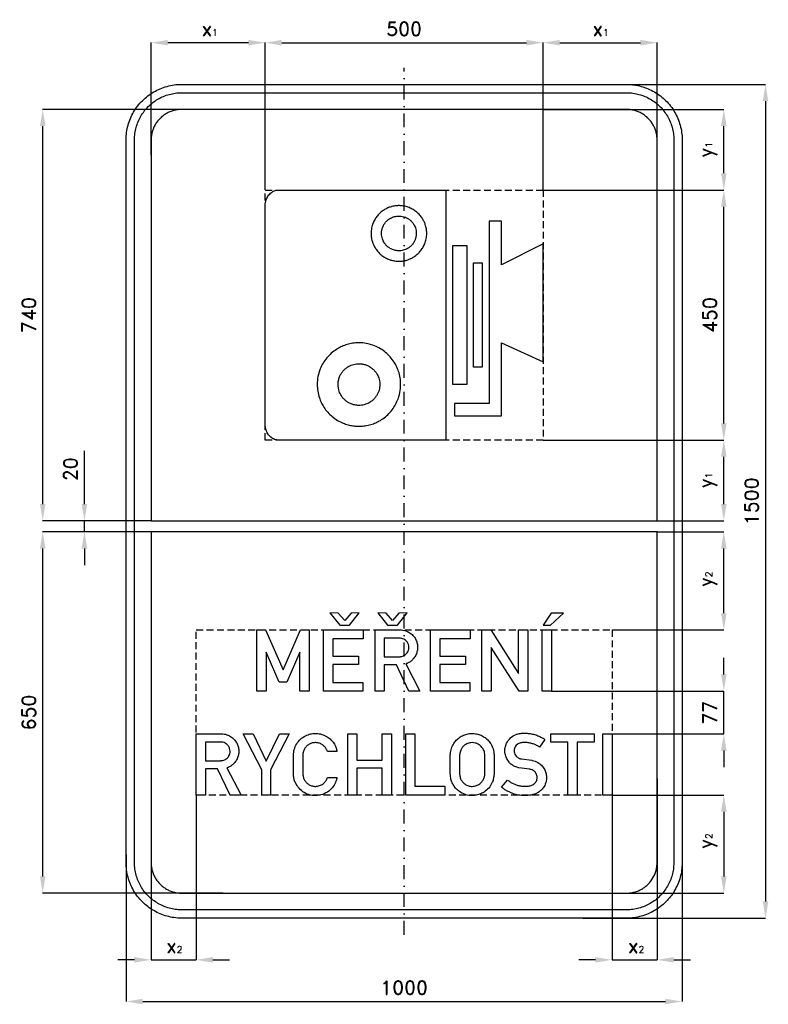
# Model space of a CAD drawing. Header units: millimetres. Extents: x -691 to 655, y -905 to 866.
import ezdxf

# ---------------------------------------------------------------- set-up
doc = ezdxf.new("R2010")
doc.units = ezdxf.units.MM
doc.header["$LTSCALE"] = 5
doc.linetypes.add('ČERCHOVANÁX2', pattern=[2, 1, -0.5, 0, -0.5])
doc.linetypes.add('ČÁRKOVANÁX2', pattern=[1.5, 1, -0.5])
doc.layers.add('Kóty', color=2, linetype='Continuous')
doc.layers.add('Značka', color=7, linetype='Continuous')
doc.styles.get("Standard").update_dxf_attribs({"font": 'romand.shx', "height": 25})
doc.dimstyles.get("Standard").update_dxf_attribs({"dimtxt": 25, "dimasz": 30, "dimexe": 0.18, "dimexo": 0.0625, "dimgap": 12.5, "dimtad": 1, "dimdec": 0, "dimzin": 0, "dimdsep": 46, "dimtxsty": 'Standard', "dimcen": 0.09, "dimadec": 0, "dimazin": 0, "dimtfac": 1, "dimtdec": 0, "dimtofl": 0, "dimtmove": 0, "dimatfit": 3, "dimfxl": 1, "dimtolj": 1, "dimtzin": 0, "dimarcsym": 0})

# ---------------------------------------------------------------- blocks, each defined once
blk = doc.blocks.new('*D1')
at = {"layer": 'Defpoints', "color": 0, "transparency": 16777216}
for p in [(264.99, -341.5), (575, -341.5), (373.98, -418.511)]:
    blk.add_point(p, dxfattribs=at)
at = {"layer": 'Kóty', "color": 0, "lineweight": -2, "transparency": 16777216}
for p, q in [((575, -311.5), (575, -281.5)), ((265.0525, -341.5), (575.18, -341.5)), ((374.0425, -418.511), (575.18, -418.511)), ((575, -448.511), (575, -478.511))]:
    blk.add_line(p, q, dxfattribs=at)
at = {"layer": 'Kóty', "color": 0, "transparency": 16777216}
for points in [[(570, -311.5), (580, -311.5), (575, -341.5)], [(570, -448.511), (580, -448.511), (575, -418.511)]]:
    blk.add_solid(points, dxfattribs=at)
at = {"layer": 'Kóty', "color": 0, "transparency": 16777216, "insert": (550, -380.0055), "char_height": 25, "attachment_point": 5, "rotation": 90}
blk.add_mtext('\\A1;77', dxfattribs=at)
blk = doc.blocks.new('*D2')
at = {"layer": 'Defpoints', "color": 0, "transparency": 16777216}
for p in [(-575, -35), (-455, -35), (-455, -55)]:
    blk.add_point(p, dxfattribs=at)
at = {"layer": 'Kóty', "color": 0, "lineweight": -2, "transparency": 16777216}
for p, q in [((-575, -5), (-575, 90.5)), ((-455.1, -35), (-575.2, -35)), ((-455.1, -55), (-575.2, -55)), ((-575, -85), (-575, -115))]:
    blk.add_line(p, q, dxfattribs=at)
at = {"layer": 'Kóty', "color": 0, "transparency": 16777216}
for points in [[(-580, -5), (-570, -5), (-575, -35)], [(-580, -85), (-570, -85), (-575, -55)]]:
    blk.add_solid(points, dxfattribs=at)
at = {"layer": 'Kóty', "color": 0, "transparency": 16777216, "insert": (-600, 57.7), "char_height": 25, "attachment_point": 5, "rotation": 90}
blk.add_mtext('\\A1;20', dxfattribs=at)
blk = doc.blocks.new('*D3')
at = {"layer": 'Defpoints', "color": 0, "transparency": 16777216}
for p in [(-650, -55), (-500, -55), (-325.6, -705)]:
    blk.add_point(p, dxfattribs=at)
at = {"layer": 'Kóty', "color": 0, "lineweight": -2, "transparency": 16777216}
for p, q in [((-500.1, -55), (-650.2, -55)), ((-650, -675), (-650, -85)), ((-325.7, -705), (-650.2, -705))]:
    blk.add_line(p, q, dxfattribs=at)
at = {"layer": 'Kóty', "color": 0, "transparency": 16777216}
for points in [[(-655, -85), (-645, -85), (-650, -55)], [(-655, -675), (-645, -675), (-650, -705)]]:
    blk.add_solid(points, dxfattribs=at)
at = {"layer": 'Kóty', "color": 0, "transparency": 16777216, "insert": (-675, -380), "char_height": 25, "attachment_point": 5, "rotation": 90}
blk.add_mtext('\\A1;650', dxfattribs=at)
blk = doc.blocks.new('*D4')
at = {"layer": 'Defpoints', "color": 0, "transparency": 16777216}
for p in [(-650, 705), (-322.8, 705), (-455, -35)]:
    blk.add_point(p, dxfattribs=at)
at = {"layer": 'Kóty', "color": 0, "lineweight": -2, "transparency": 16777216}
for p, q in [((-322.9, 705), (-650.2, 705)), ((-650, -5), (-650, 675)), ((-455.1, -35), (-650.2, -35))]:
    blk.add_line(p, q, dxfattribs=at)
at = {"layer": 'Kóty', "color": 0, "transparency": 16777216}
for points in [[(-655, 675), (-645, 675), (-650, 705)], [(-655, -5), (-645, -5), (-650, -35)]]:
    blk.add_solid(points, dxfattribs=at)
at = {"layer": 'Kóty', "color": 0, "transparency": 16777216, "insert": (-675, 335), "char_height": 25, "attachment_point": 5, "rotation": 90}
blk.add_mtext('\\A1;740', dxfattribs=at)
blk = doc.blocks.new('*D5')
at = {"layer": 'Defpoints', "color": 0, "transparency": 16777216}
for p in [(-500, -635.4), (500, -628.7), (500, -900)]:
    blk.add_point(p, dxfattribs=at)
at = {"layer": 'Kóty', "color": 0, "lineweight": -2, "transparency": 16777216}
for p, q in [((-500, -635.5), (-500, -900.2)), ((500, -628.8), (500, -900.2)), ((-470, -900), (470, -900))]:
    blk.add_line(p, q, dxfattribs=at)
at = {"layer": 'Kóty', "color": 0, "transparency": 16777216}
for points in [[(-470, -895), (-470, -905), (-500, -900)], [(470, -895), (470, -905), (500, -900)]]:
    blk.add_solid(points, dxfattribs=at)
at = {"layer": 'Kóty', "color": 0, "transparency": 16777216, "insert": (0, -875), "char_height": 25, "attachment_point": 5}
blk.add_mtext('\\A1;1000', dxfattribs=at)
blk = doc.blocks.new('*D6')
at = {"layer": 'Defpoints', "color": 0, "transparency": 16777216}
for p in [(400, 750), (321.2, -750), (650, -750)]:
    blk.add_point(p, dxfattribs=at)
at = {"layer": 'Kóty', "color": 0, "lineweight": -2, "transparency": 16777216}
for p, q in [((400.1, 750), (650.2, 750)), ((650, 720), (650, -720)), ((321.3, -750), (650.2, -750))]:
    blk.add_line(p, q, dxfattribs=at)
at = {"layer": 'Kóty', "color": 0, "transparency": 16777216}
for points in [[(645, 720), (655, 720), (650, 750)], [(645, -720), (655, -720), (650, -750)]]:
    blk.add_solid(points, dxfattribs=at)
at = {"layer": 'Kóty', "color": 0, "transparency": 16777216, "insert": (625, 0), "char_height": 25, "attachment_point": 5, "rotation": 90}
blk.add_mtext('\\A1;1500', dxfattribs=at)
blk = doc.blocks.new('*D7')
at = {"layer": 'Defpoints', "color": 0, "transparency": 16777216}
for p in [(250.0625, 560), (575, 560), (250.0625, 110)]:
    blk.add_point(p, dxfattribs=at)
at = {"layer": 'Kóty', "color": 0, "lineweight": -2, "transparency": 16777216}
for p, q in [((250.125, 560), (575.18, 560)), ((575, 140), (575, 530)), ((250.125, 110), (575.18, 110))]:
    blk.add_line(p, q, dxfattribs=at)
at = {"layer": 'Kóty', "color": 0, "transparency": 16777216}
for points in [[(570, 530), (580, 530), (575, 560)], [(570, 140), (580, 140), (575, 110)]]:
    blk.add_solid(points, dxfattribs=at)
at = {"layer": 'Kóty', "color": 0, "transparency": 16777216, "insert": (550, 335), "char_height": 25, "attachment_point": 5, "rotation": 90}
blk.add_mtext('\\A1;450', dxfattribs=at)
blk = doc.blocks.new('*D8')
at = {"layer": 'Defpoints', "color": 0, "transparency": 16777216}
for p in [(250, 825), (-250, 560), (250, 560)]:
    blk.add_point(p, dxfattribs=at)
at = {"layer": 'Kóty', "color": 0, "lineweight": -2, "transparency": 16777216}
for p, q in [((-250, 560.0625), (-250, 825.18)), ((-220, 825), (220, 825)), ((250, 560.0625), (250, 825.18))]:
    blk.add_line(p, q, dxfattribs=at)
at = {"layer": 'Kóty', "color": 0, "transparency": 16777216}
for points in [[(-220, 830), (-220, 820), (-250, 825)], [(220, 830), (220, 820), (250, 825)]]:
    blk.add_solid(points, dxfattribs=at)
at = {"layer": 'Kóty', "color": 0, "transparency": 16777216, "insert": (0, 850), "char_height": 25, "attachment_point": 5}
blk.add_mtext('\\A1;500', dxfattribs=at)

msp = doc.modelspace()

# ---------------------------------------------------------------- linework, layer by layer
at = {"layer": 'Kóty'}
for p, q in [((-455, 622.7562), (-455, 825.18)), ((-280, 825), (-425, 825)), ((-250, 560.125), (-250, 825.18)), ((250, 560.0625), (250, 825.18)), ((280, 825), (425, 825)), ((455, 583.5388), (455, 825.18)), ((250.0625, 705), (575.18, 705)), ((575, 590), (575, 675)), ((250.0625, 560), (575.18, 560)), ((250.0625, 110), (575.18, 110)), ((575, -5), (575, 80)), ((455, -35), (575.18, -35)), ((455, -55), (575.18, -55)), ((575, -201.5), (575, -85)), ((374.0425, -231.5), (575.18, -231.5)), ((-455, -503.6225), (-455, -825.18)), ((455, -498.8046), (455, -825.18)), ((-373.98, -528.5625), (-373.98, -825.18)), ((374.0425, -528.5), (575.18, -528.5)), ((374.0425, -528.5625), (374.0425, -825.18)), ((575, -558.5), (575, -675)), ((339.4259, -705), (575.18, -705)), ((-485, -825), (-515, -825)), ((-343.98, -825), (-313.98, -825)), ((344.0425, -825), (314.0425, -825)), ((485, -825), (515, -825))]:
    msp.add_line(p, q, dxfattribs=at)
for points in [[(-575, -55), (-575, -35)], [(575, -418.511), (575, -341.5)], [(-455, -825), (-373.98, -825)], [(374.0425, -825), (455, -825)]]:
    msp.add_lwpolyline(points, dxfattribs=at)
for points in [[(-425, 830), (-425, 820), (-455, 825)], [(-280, 830), (-280, 820), (-250, 825)], [(280, 830), (280, 820), (250, 825)], [(425, 830), (425, 820), (455, 825)], [(570, 675), (580, 675), (575, 705)], [(570, 590), (580, 590), (575, 560)], [(570, 80), (580, 80), (575, 110)], [(570, -5), (580, -5), (575, -35)], [(570, -85), (580, -85), (575, -55)], [(570, -201.5), (580, -201.5), (575, -231.5)], [(570, -558.5), (580, -558.5), (575, -528.5)], [(570, -675), (580, -675), (575, -705)], [(-485, -820), (-485, -830), (-455, -825)], [(-343.98, -820), (-343.98, -830), (-373.98, -825)], [(344.0425, -820), (344.0425, -830), (374.0425, -825)], [(485, -820), (485, -830), (455, -825)]]:
    msp.add_solid(points, dxfattribs=at)
at = {"layer": 'Značka', "color": 6, "linetype": 'ČERCHOVANÁX2', "ltscale": 5}
msp.add_lwpolyline([(0, -780), (0, 780)], dxfattribs=at)
at = {"layer": 'Značka', "color": 3}
for points in [[(-400, -750), (-400.39, -749.9988), (-400.79, -749.9969, -0.0321796), (-413.7, -749.0924, -0.0354472), (-426.39, -746.4557, -0.036269), (-438.66, -742.3068, -0.0344133), (-450.23, -736.4713, -0.0337245), (-461, -729.2849, -0.0340961), (-470.71, -720.7107, -0.0341863), (-479.29, -711.0064, -0.0342268), (-486.47, -700.2266, -0.0340263), (-492.27, -688.6512, -0.0334072), (-496.46, -676.3873, -0.0341379), (-499.14, -663.6918, -0.0367362), (-500, -650.785), (-500, -650.393), (-500, -650), (-500, 650), (-500, 650.39), (-500, 650.79, -0.0321976), (-499.09, 663.7, -0.0354305), (-496.46, 676.39, -0.0362489), (-492.31, 688.66, -0.0344036), (-486.47, 700.23, -0.0337204), (-479.28, 711, -0.0340718), (-470.71, 720.71, -0.0342138), (-461.01, 729.29, -0.0342246), (-450.23, 736.47, -0.0340594), (-438.65, 742.27, -0.033422), (-426.39, 746.46, -0.0341314), (-413.69, 749.14, -0.0367437), (-400.79, 750), (-400.39, 750), (-400, 750), (400, 750), (400.39, 750), (400.79, 750, -0.0321788), (413.7, 749.09, -0.035455), (426.39, 746.46, -0.036284), (438.66, 742.31, -0.0344164), (450.23, 736.47, -0.0337339), (461, 729.28, -0.0340903), (470.71, 720.71, -0.0341924), (479.29, 711.01, -0.0342246), (486.47, 700.23, -0.0340219), (492.27, 688.65, -0.0334069), (496.46, 676.39, -0.0341361), (499.14, 663.69, -0.0367365), (500, 650.79), (500, 650.39), (500, 650), (500, -650), (500, -650.393), (500, -650.785, -0.0321981), (499.09, -663.6978, -0.0354326), (496.46, -676.3873, -0.036246), (492.31, -688.6591, -0.0344068), (486.47, -700.2266, -0.033723), (479.28, -711.0042, -0.0340789), (470.71, -720.7107, -0.0342147), (461.01, -729.2931, -0.034227), (450.23, -736.4713, -0.034052), (438.65, -742.2651, -0.0334179), (426.39, -746.4557, -0.0341296), (413.69, -749.1355, -0.0367428), (400.79, -749.9969, -0.000877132), (400.39, -749.9989), (400, -750), (-400, -750)], [(-400, -735), (-400.33, -734.999), (-400.67, -734.9974, -0.0321796), (-411.64, -734.2286, -0.0354437), (-422.43, -731.9874, -0.0362642), (-432.86, -728.4608, -0.0344137), (-442.69, -723.5006, -0.03373), (-451.85, -717.3922, -0.0340785), (-460.1, -710.1041, -0.0342031), (-467.4, -701.8554, -0.0342099), (-473.5, -692.6926, -0.0340319), (-478.43, -682.8535, -0.0334295), (-481.99, -672.4292, -0.0341531), (-484.27, -661.638, -0.0367562), (-485, -650.668), (-485, -650.334), (-485, -650), (-485, 650), (-485, 650.33), (-485, 650.67, -0.0321745), (-484.23, 661.64, -0.0354396), (-481.99, 672.43, -0.0362823), (-478.46, 682.86, -0.0344273), (-473.5, 692.69, -0.0336998), (-467.39, 701.85, -0.0341061), (-460.1, 710.1, -0.0341888), (-451.86, 717.4, -0.0342087), (-442.69, 723.5, -0.0340464), (-432.85, 728.43, -0.0334145), (-422.43, 731.99, -0.0341194), (-411.64, 734.27, -0.0367468), (-400.67, 735), (-400.33, 735), (-400, 735), (400, 735), (400.33, 735), (400.67, 735, -0.0321734), (411.64, 734.23, -0.0354396), (422.43, 731.99, -0.0362581), (432.86, 728.46, -0.0344216), (442.69, 723.5, -0.0337374), (451.85, 717.39, -0.0340728), (460.1, 710.1, -0.0342039), (467.4, 701.86, -0.0342115), (473.5, 692.69, -0.0340269), (478.43, 682.85, -0.0334283), (481.99, 672.43, -0.0341545), (484.27, 661.64, -0.0367564), (485, 650.67), (485, 650.33), (485, 650), (485, -650), (485, -650.334), (485, -650.668, -0.0321736), (484.23, -661.6431, -0.035439), (481.99, -672.4292, -0.0362819), (478.46, -682.8602, -0.0344288), (473.5, -692.6926, -0.0337099), (467.39, -701.8536, -0.0341123), (460.1, -710.1041, -0.0342023), (451.86, -717.3991, -0.0342185), (442.69, -723.5006, -0.0340397), (432.85, -728.4254, -0.0334183), (422.43, -731.9874, -0.0341258), (411.64, -734.2652, -0.0367465), (400.67, -734.9974), (400.33, -734.9991), (400, -735), (-400, -735)], [(455, -35), (455, 650), (455, 650.22), (455, 650.43, 0.0321866), (454.5, 657.53, 0.0354589), (453.05, 664.51, 0.0362538), (450.77, 671.26, 0.0343901), (447.56, 677.62, 0.0336818), (443.61, 683.55, 0.0340657), (438.89, 688.89, 0.0341929), (433.55, 693.61, 0.0342311), (427.62, 697.56, 0.0340457), (421.26, 700.75, 0.0334036), (414.51, 703.05, 0.0341027), (407.53, 704.52, 0.0367409), (400.43, 705), (400.22, 705), (400, 705), (-400, 705), (-400.22, 705), (-400.43, 705, 0.0321744), (-407.53, 704.5, 0.0354393), (-414.51, 703.05, 0.0362748), (-421.26, 700.77, 0.0344439), (-427.62, 697.56, 0.0337439), (-433.55, 693.61, 0.0340766), (-438.89, 688.89, 0.0342545), (-443.61, 683.55, 0.0342119), (-447.56, 677.62, 0.0340152), (-450.75, 671.26, 0.0334413), (-453.05, 664.51, 0.0341726), (-454.52, 657.53, 0.0367598), (-455, 650.43), (-455, 650.22), (-455, 650), (-455, -35)], [(-225.625, 560), (75, 560), (75, 110), (-225.625, 110), (-226.225, 110.013), (-226.825, 110.035, -0.051014), (-230.88, 110.655, -0.0512848), (-234.738, 112.087, -0.0475191), (-238.161, 114.07, -0.0415301), (-241.179, 116.628, -0.039577), (-243.913, 119.725, -0.0379877), (-246.133, 123.201, -0.0302886), (-247.628, 126.323, -0.0278708), (-248.752, 129.601, -0.031068), (-249.61, 133.373, -0.0341954), (-249.971, 137.214), (-249.99, 137.919), (-250, 138.623), (-250, 531.38, -0.00138615), (-249.989, 532.08, -0.0040253), (-249.971, 532.79, -0.0371263), (-249.456, 537.5, -0.0402755), (-248.223, 542.08, -0.0380026), (-246.579, 546.01, -0.0383782), (-244.356, 549.64, -0.0383999), (-241.789, 552.78, -0.0425742), (-238.758, 555.46, -0.0350675), (-236.145, 557.19, -0.0356996), (-233.308, 558.53, -0.0406529), (-230.121, 559.54, -0.0469678), (-226.825, 559.97), (-226.225, 559.99), (-225.625, 560)], [(-9.375, 531.88), (-10.61, 531.85), (-11.846, 531.82, 0.0354806), (-18.598, 531.06, 0.0371809), (-25.177, 529.33, 0.0342568), (-30.949, 527.02, 0.0326951), (-36.363, 523.97, 0.0396053), (-42.503, 519.36, 0.0403635), (-47.833, 513.83, 0.0409637), (-52.327, 507.55, 0.0407714), (-55.743, 500.61, 0.0502246), (-58.504, 491.43, 0.0506358), (-59.375, 481.88, 0.0428229), (-58.775, 473.86, 0.0427215), (-56.826, 466.07, 0.0329299), (-54.514, 460.31, 0.032333), (-51.471, 454.89, 0.0396639), (-46.858, 448.75, 0.0402285), (-41.326, 443.42, 0.040876), (-35.043, 438.92, 0.0412305), (-28.115, 435.51, 0.0317027), (-22.496, 433.6, 0.0311597), (-16.69, 432.41), (-14.273, 432.1), (-11.846, 431.93), (-10.611, 431.9), (-9.375, 431.87), (-8.14, 431.9), (-6.905, 431.93, 0.0355149), (-0.153, 432.69, 0.0371802), (6.427, 434.42, 0.0342561), (12.199, 436.73, 0.0327119), (17.613, 439.78, 0.0396098), (23.753, 444.39, 0.0403749), (29.083, 449.92, 0.0409689), (33.577, 456.2, 0.0407714), (36.993, 463.14, 0.0502263), (39.754, 472.32, 0.0506432), (40.625, 481.88, 0.042814), (40.025, 489.89, 0.0427286), (38.076, 497.68, 0.0329445), (35.764, 503.44, 0.0323038), (32.721, 508.86, 0.0396386), (28.107, 515.01, 0.0405187), (22.576, 520.33, 0.0408833), (16.298, 524.82, 0.039788), (9.365, 528.24, 0.044091), (1.375, 530.79, 0.0487561), (-6.905, 531.82), (-8.14, 531.85), (-9.375, 531.88)], [(-9.375, 513.12), (-8.603, 513.11), (-7.831, 513.09, -0.0432267), (-2.653, 512.42, -0.0457443), (2.337, 510.86, -0.042844), (6.672, 508.73, -0.0406881), (10.594, 505.91, -0.0397516), (14.054, 502.58, -0.0406143), (16.935, 498.74, -0.0331298), (18.838, 495.36, -0.0326087), (20.282, 491.75, -0.0417704), (21.491, 486.88, -0.0419535), (21.875, 481.88, -0.050267), (21.335, 475.9, -0.0513916), (19.605, 470.16, -0.0416314), (17.472, 465.83, -0.0402745), (14.662, 461.91, -0.0397164), (11.329, 458.44, -0.0407526), (7.492, 455.57, -0.0330436), (4.108, 453.67, -0.0316777), (0.501, 452.22, -0.0356185), (-3.613, 451.13, -0.0398131), (-7.831, 450.66), (-8.603, 450.64), (-9.375, 450.62), (-10.147, 450.64), (-10.919, 450.66), (-12.436, 450.77), (-13.947, 450.96, -0.0303153), (-17.575, 451.7, -0.0316912), (-21.087, 452.89, -0.0415722), (-25.417, 455.02, -0.040858), (-29.344, 457.84, -0.0404292), (-32.807, 461.17, -0.0406535), (-35.685, 465.01, -0.0329839), (-37.588, 468.39, -0.0326221), (-39.032, 472, -0.0418004), (-40.241, 476.87, -0.0419766), (-40.625, 481.88, -0.0502597), (-40.084, 487.85, -0.0513966), (-38.355, 493.59, -0.0416551), (-36.222, 497.92, -0.0402745), (-33.411, 501.84, -0.039726), (-30.079, 505.31, -0.0407861), (-26.243, 508.18, -0.0330436), (-22.858, 510.08, -0.031684), (-19.251, 511.53, -0.0356153), (-15.137, 512.62, -0.0398121), (-10.919, 513.09), (-10.147, 513.11), (-9.375, 513.12)], [(-81.251, 285), (-83.103, 284.97), (-84.956, 284.91, 0.0354927), (-95.084, 283.77, 0.0371686), (-104.953, 281.18, 0.0342568), (-113.611, 277.72, 0.0327082), (-121.732, 273.14, 0.0395976), (-130.943, 266.22, 0.0403638), (-138.938, 257.93, 0.0409655), (-145.678, 248.51, 0.0407689), (-150.802, 238.11, 0.0502205), (-154.943, 224.333, 0.0506385), (-156.25, 210.001, 0.0428167), (-155.35, 197.974, 0.042718), (-152.426, 186.297, 0.0329315), (-148.958, 177.646, 0.0323398), (-144.394, 169.518, 0.0396595), (-137.475, 160.311, 0.040227), (-129.176, 152.313, 0.0408655), (-119.751, 145.564, 0.0412326), (-109.36, 140.448, 0.0316805), (-100.932, 137.582, 0.0311775), (-92.223, 135.797, 0.013249), (-88.598, 135.344, 0.0142195), (-84.956, 135.09), (-83.104, 135.031), (-81.251, 135), (-79.398, 135.033), (-77.545, 135.09, 0.0354978), (-67.417, 136.23, 0.037172), (-57.547, 138.824, 0.034255), (-48.889, 142.278, 0.0327151), (-40.768, 146.856, 0.0396004), (-31.558, 153.777, 0.0403613), (-23.562, 162.074, 0.0409744), (-16.822, 171.493, 0.0407756), (-11.697, 181.891, 0.050221), (-7.557, 195.668, 0.050647), (-6.25, 210.001, 0.0428127), (-7.15, 222.027, 0.0427138), (-10.074, 233.703, 0.0329407), (-13.542, 242.353, 0.0323098), (-18.106, 250.48, 0.0396429), (-25.027, 259.7, 0.040518), (-33.324, 267.69, 0.0408996), (-42.741, 274.41, 0.0397851), (-53.141, 279.55, 0.0440626), (-65.125, 283.37, 0.0487666), (-77.545, 284.91), (-79.398, 284.97), (-81.251, 285)], [(-81.25, 247.5), (-80.324, 247.48), (-79.397, 247.46, -0.04324), (-73.183, 246.66, -0.0457717), (-67.195, 244.776, -0.042816), (-61.994, 242.224, -0.0406445), (-57.287, 238.844, -0.0397473), (-53.133, 234.845, -0.0408406), (-49.678, 230.241, -0.0330766), (-47.399, 226.18, -0.0317366), (-45.662, 221.852, -0.0356139), (-44.35, 216.914, -0.039813), (-43.795, 211.853, -0.00572861), (-43.765, 210.927), (-43.75, 210, -0.00178016), (-43.766, 209.074, -0.00527354), (-43.795, 208.148, -0.0135649), (-43.924, 206.327, -0.0126893), (-44.149, 204.514, -0.0302564), (-45.045, 200.16, -0.0316448), (-46.474, 195.945, -0.0415773), (-49.03, 190.75, -0.040832), (-52.406, 186.037, -0.0404387), (-56.402, 181.88, -0.0408918), (-61.009, 178.428, -0.0329498), (-65.071, 176.15, -0.0317266), (-69.398, 174.412, -0.0356673), (-74.336, 173.1, -0.0398104), (-79.397, 172.545), (-80.324, 172.515), (-81.25, 172.5), (-82.177, 172.516), (-83.103, 172.545), (-84.924, 172.674), (-86.737, 172.899, -0.0302857), (-91.09, 173.795, -0.0316532), (-95.305, 175.224, -0.0415802), (-100.501, 177.78, -0.0408687), (-105.213, 181.156, -0.0404296), (-109.368, 185.152, -0.0406573), (-112.822, 189.759, -0.0329674), (-115.105, 193.822, -0.0326192), (-116.838, 198.149, -0.0418173), (-118.29, 203.988, -0.0419705), (-118.75, 210, -0.0502675), (-118.101, 217.17, -0.0513856), (-116.026, 224.055, -0.0416379), (-113.466, 229.252, -0.0402699), (-110.094, 233.963, -0.0397267), (-106.095, 238.117, -0.0407556), (-101.491, 241.572, -0.0330256), (-97.43, 243.85, -0.0317061), (-93.102, 245.59, -0.03564), (-88.164, 246.9, -0.0398121), (-83.103, 247.46), (-82.177, 247.48), (-81.25, 247.5)], [(-455, -55), (-455, -650), (-455, -650.216), (-455, -650.432, 0.0321877), (-454.5, -657.5338, 0.0354628), (-453.05, -664.513, 0.03625), (-450.77, -671.2625, 0.0343856), (-447.56, -677.6246, 0.0336914), (-443.61, -683.5523, 0.034079), (-438.89, -688.8909, 0.0342018), (-433.55, -693.6112, 0.0342252), (-427.62, -697.5592, 0.0340558), (-421.26, -700.7458, 0.0334198), (-414.51, -703.0507, 0.0341221), (-407.53, -704.5245, 0.0367431), (-400.43, -704.9983), (-400.22, -704.9994), (-400, -705)], [(-400, -705), (400, -705), (400.22, -704.9994), (400.43, -704.9983, 0.0321835), (407.53, -704.5008, 0.0354529), (414.51, -703.0507, 0.0362757), (421.26, -700.7687, 0.0344341), (427.62, -697.5592, 0.033731), (433.55, -693.6067, 0.0340822), (438.89, -688.8909, 0.0342383), (443.61, -683.5535), (447.56, -677.6246), (450.75, -671.2582), (453.05, -664.513), (454.52, -657.5305), (455, -650.432), (455, -650.216), (455, -650), (455, -55)], [(-52.37, -341.5), (-52.37, -231.5), (-6.067, -231.5), (-5.402, -231.507, -0.00533198), (-4.738, -231.523, -0.0528683), (0.437, -232.279, -0.0452668), (5.414, -234.044, -0.0687549), (12.767, -238.46, -0.0741048), (18.568, -244.734, -0.0628461), (22.022, -250.951, -0.0596585), (23.873, -257.82, -0.0551327), (24.25, -264.489, -0.0551741), (23.163, -271.077, -0.0623125), (20.371, -278.108, -0.0630496), (15.921, -284.243, -0.0527423), (11.349, -288.398, -0.0551955), (6.033, -291.461, -0.0114013), (4.541, -292.103, -0.00382909), (3.031, -292.699), (28.273, -341.5), (8.496, -341.5), (-13.973, -294.36), (-35.641, -294.36), (-35.641, -341.5), (-52.37, -341.5)], [(-35.641, -246.327), (-35.641, -279.682), (-8.645, -279.682), (-7.975, -279.653, 0.0059612), (-7.305, -279.614, 0.0407951), (-4.251, -279.148, 0.0494085), (-1.312, -278.135, 0.110766), (4.437, -273.928, 0.114757), (7.866, -267.651, 0.0851612), (8.646, -262.756, 0.0800979), (7.809, -257.9, 0.0840857), (5.354, -253.087, 0.0812303), (1.449, -249.295, 0.0671161), (-2.203, -247.249, 0.0821283), (-6.216, -246.373, 0.0080521), (-6.697, -246.345), (-7.179, -246.327), (-35.641, -246.327)], [(-373.977, -528.5), (-373.977, -418.5), (-327.674, -418.5), (-327.009, -418.507), (-326.345, -418.523, -0.0528805), (-321.17, -419.279, -0.0452631), (-316.193, -421.044, -0.0687525), (-308.84, -425.46, -0.0741048), (-303.039, -431.734, -0.0628461), (-299.584, -437.951, -0.0596626), (-297.733, -444.82, -0.0551373), (-297.356, -451.489, -0.0551832), (-298.444, -458.077, -0.0623125), (-301.236, -465.108, -0.0630464), (-305.685, -471.243, -0.0527454), (-310.257, -475.398, -0.0552005), (-315.574, -478.461, -0.0114161), (-317.066, -479.103, -0.00382226), (-318.576, -479.699), (-293.333, -528.5), (-313.11, -528.5), (-335.58, -481.36), (-357.248, -481.36), (-357.248, -528.5), (-373.977, -528.5)], [(-120.84, -497.058), (-121.261, -499.099, -0.0114267), (-121.745, -501.126, -0.074262), (-125.998, -510.904, -0.0733416), (-132.962, -519.127, -0.0874689), (-143.714, -526.266, -0.0870341), (-156.246, -529.336, -0.0817861), (-168.323, -528.619, -0.0826417), (-179.495, -524.089, -0.082251), (-188.944, -516.352, -0.0766059), (-195.559, -506.019, -0.0490453), (-197.937, -499.57, -0.0640507), (-198.802, -492.853), (-198.803, -492.04), (-198.791, -491.226), (-198.791, -454.296), (-198.708, -453.184), (-198.607, -452.073, -0.0762721), (-195.774, -441.369, -0.0769213), (-189.83, -431.918, -0.0732883), (-182.177, -424.727, -0.0698349), (-172.837, -419.99, -0.059249), (-164.166, -417.856, -0.0606315), (-155.249, -417.835, -0.0680212), (-145.374, -420.191, -0.0664141), (-136.457, -425.077, -0.0540022), (-130.33, -430.394, -0.0553897), (-125.515, -436.891, -0.038272), (-123.082, -441.672, -0.0406823), (-121.435, -446.756), (-121.077, -448.339), (-120.759, -449.93), (-137.981, -449.93), (-138.646, -448.277, 0.0156423), (-139.379, -446.653, 0.0607804), (-142.281, -442.23, 0.0626848), (-146.197, -438.621, 0.0787242), (-152.087, -435.467, 0.078051), (-158.664, -434.267, 0.0733007), (-164.862, -434.814, 0.0733713), (-170.638, -437.12, 0.0699881), (-175.446, -440.693, 0.0702926), (-179.071, -445.427, 0.0387694), (-180.542, -448.39, 0.0354026), (-181.557, -451.534, 0.0220451), (-181.942, -453.333, 0.0288208), (-182.142, -455.155), (-182.163, -455.642), (-182.176, -456.129), (-182.176, -490.928), (-182.118, -491.65), (-182.05, -492.372, 0.0595724), (-180.774, -497.96, 0.0681165), (-178.131, -503.062, 0.0720243), (-174.29, -507.444, 0.0686206), (-169.377, -510.602, 0.0717382), (-163.516, -512.546, 0.0731223), (-157.346, -512.745, 0.0826288), (-150.481, -510.979, 0.0817885), (-144.535, -507.107, 0.0587861), (-141.147, -503.439, 0.0592332), (-138.726, -499.121), (-138.305, -498.095), (-137.913, -497.058), (-120.84, -497.058)], [(83.096, -455.866), (83.142, -454.954), (83.199, -454.044, -0.0306724), (83.816, -449.459, -0.0310798), (84.998, -444.969, -0.0663033), (89.227, -435.875, -0.0684764), (95.723, -428.205, -0.0618541), (102.868, -422.861, -0.059933), (111.077, -419.394, -0.05734), (119.558, -417.774, -0.0575783), (128.184, -418.122, -0.0569134), (136.431, -420.205, -0.0574996), (143.985, -424.092, -0.0553813), (150.382, -429.262, -0.0534592), (155.524, -435.699, -0.0430301), (158.575, -441.238, -0.0488664), (160.554, -447.203, -0.0227233), (161.181, -450.467), (161.574, -453.769), (161.626, -454.313), (161.677, -454.857), (161.677, -491.696), (161.6, -492.544), (161.517, -493.392, -0.0357748), (160.329, -500.22, -0.0478482), (158.022, -506.764, -0.0787923), (152.155, -515.956, -0.0730964), (143.779, -523.046, -0.0601175), (135.808, -527.118, -0.0598493), (127.119, -529.176, -0.0711116), (116.298, -529.1, -0.0741862), (105.955, -525.956, -0.0660417), (97.816, -521, -0.0616959), (91.174, -514.143, -0.047088), (87.347, -508.27, -0.0538744), (84.792, -501.802, -0.0302426), (83.829, -497.51, -0.0176828), (83.279, -493.14), (83.185, -492.125), (83.096, -491.111), (83.096, -455.866)], [(186.232, -501.527), (187.267, -502.397), (188.318, -503.246, 0.0390976), (193.361, -506.574, 0.0320948), (198.859, -509.17, 0.0326464), (204.762, -511.203, 0.039894), (210.845, -512.355, 0.0244823), (214.947, -512.647, 0.0143275), (219.106, -512.619, 0.0353127), (225.33, -512.089, 0.0841476), (231.138, -510.155, 0.0552042), (233.835, -508.43, 0.0560276), (236.099, -506.145, 0.0573298), (237.845, -503.418, 0.0569344), (238.929, -500.37, 0.0628412), (239.366, -496.858, 0.0644458), (238.906, -493.334, 0.0858604), (237.006, -488.914, 0.0891856), (233.727, -485.405, 0.0718205), (230.272, -483.377, 0.0592953), (226.428, -482.311), (225.958, -482.234), (225.489, -482.163), (206.319, -479.71), (205.545, -479.483), (204.772, -479.252, -0.0177702), (201.07, -478.006, -0.0323018), (197.519, -476.399, -0.0621786), (192.114, -472.704, -0.0552736), (187.665, -467.805, -0.0688216), (183.424, -460.358, -0.0728931), (181.431, -452.073, -0.0746678), (181.671, -443.553, -0.0722539), (184.388, -435.378, -0.0946119), (191.356, -425.754, -0.103596), (201.3, -419.577, -0.0552073), (207.596, -417.802, -0.0350903), (214.133, -417.182, -0.0294121), (221.492, -417.328, -0.0306374), (228.754, -418.351, -0.0329397), (236.622, -420.412, -0.029922), (244.189, -423.45, -0.0195803), (248.015, -425.37, -0.0289281), (251.625, -427.644), (252.333, -428.154), (253.034, -428.675), (243.593, -442.207), (242.367, -441.449), (241.129, -440.706, 0.0318197), (235.308, -437.779, 0.0354783), (229.178, -435.665, 0.0379105), (222.927, -434.369, 0.0356124), (216.414, -434.003, 0.0569532), (209.504, -434.68, 0.118691), (203.489, -437.521, 0.0895672), (200.423, -440.851, 0.077148), (198.561, -445.06, 0.0509699), (198.022, -447.903, 0.055024), (198.092, -450.767, 0.0765666), (199.23, -454.796, 0.0702067), (201.495, -458.364, 0.053203), (203.669, -460.56, 0.0574178), (206.25, -462.214, 0.0305735), (207.645, -462.826, 0.0329914), (209.103, -463.256, 0.0196333), (210.237, -463.469), (211.383, -463.623), (229.533, -466.006), (230.159, -466.082), (230.782, -466.167, -0.0576824), (235.884, -467.566, -0.045362), (240.648, -470.005, -0.0621157), (247.004, -474.927, -0.068455), (251.854, -481.28, -0.0673564), (254.941, -488.351, -0.0645562), (256.094, -496.016, -0.0735402), (255.194, -504.902, -0.0756909), (251.74, -513.134, -0.0656814), (247.12, -519.217, -0.0666809), (241.118, -523.859, -0.0560806), (234.665, -526.826, -0.0382901), (227.723, -528.546, -0.0422025), (217.791, -529.531, -0.0424761), (207.877, -528.832, -0.0406811), (198.191, -526.674, -0.0369051), (188.925, -523.034, -0.0289494), (182.873, -519.826, -0.0389468), (177.341, -515.85), (176.377, -515.033), (175.427, -514.2), (186.232, -501.527)], [(-357.248, -433.327), (-357.248, -466.682), (-330.252, -466.682), (-329.582, -466.653), (-328.911, -466.614, 0.0407962), (-325.857, -466.148, 0.0494158), (-322.919, -465.135, 0.110773), (-317.17, -460.928, 0.114757), (-313.741, -454.651, 0.0851734), (-312.961, -449.756, 0.0800919), (-313.798, -444.9, 0.0840805), (-316.253, -440.087, 0.0812267), (-320.157, -436.295, 0.0671121), (-323.81, -434.249, 0.0821315), (-327.823, -433.373), (-328.304, -433.345), (-328.785, -433.327), (-357.248, -433.327)], [(99.848, -455.934), (99.848, -491.123), (99.895, -491.788), (99.951, -492.452, 0.0375915), (100.546, -495.921, 0.0416944), (101.681, -499.258, 0.0629085), (104.252, -503.798, 0.0601818), (107.869, -507.6, 0.0594197), (112.101, -510.504, 0.0643344), (116.875, -512.275, 0.0505201), (120.815, -512.865, 0.0445702), (124.827, -512.699, 0.0739141), (131.591, -510.898, 0.0850011), (137.431, -507.119, 0.0736213), (141.331, -502.613, 0.0635894), (143.882, -497.207, 0.0331907), (144.648, -494.5, 0.042652), (144.994, -491.73), (145.007, -491.375), (145.017, -491.02), (145.017, -456.015), (145.024, -455.39), (145.017, -454.766, 0.0626272), (144.398, -450.932, 0.0483243), (142.931, -447.272, 0.0769042), (138.861, -441.353, 0.0837787), (133.192, -437.04, 0.0698649), (127.926, -434.914, 0.0666735), (122.237, -434.278, 0.0885177), (114.409, -435.654, 0.0981229), (107.674, -439.698, 0.0628348), (104.32, -443.333, 0.0513812), (101.865, -447.65, 0.039509), (100.573, -451.108, 0.0507218), (99.928, -454.708), (99.882, -455.321), (99.848, -455.934)]]:
    msp.add_lwpolyline(points, format="xyb", dxfattribs=at)
at = {"layer": 'Značka', "color": 6, "linetype": 'ČÁRKOVANÁX2', "ltscale": 2.5}
for points in [[(-250, 110), (-250, 560), (250, 560), (250, 110), (-250, 110)], [(-373.977, -528.5), (-373.977, -231.5), (373.977, -231.5), (373.977, -528.5), (-373.977, -528.5)]]:
    msp.add_lwpolyline(points, dxfattribs=at)
at = {"layer": 'Značka', "color": 3, "ltscale": 2.5}
msp.add_lwpolyline([(90.625, 153.75), (153.125, 153.75), (175, 153.75), (175, 175.625), (175, 285), (250, 250.62), (250, 463.13), (175, 425.62), (175, 503.75), (153.125, 503.75), (153.125, 175.625), (90.625, 175.625), (90.625, 153.75)], dxfattribs=at)
at = {"layer": 'Značka', "color": 3}
for points in [[(87.5, 460), (112.5, 460), (112.5, 210), (87.5, 210), (87.5, 460)], [(125, 428.75), (140.625, 428.75), (140.625, 241.25), (125, 241.25), (125, 428.75)], [(-455, -35), (455, -35)], [(455, -55), (-455, -55)], [(-115.888, -223), (-98.024, -223), (-80.6, -201), (-95.472, -201.088), (-106.912, -214.376), (-118.352, -201.088), (-133.576, -201), (-115.888, -223)], [(-29.638, -223), (-11.774, -223), (5.65, -201), (-9.222, -201.088), (-20.662, -214.376), (-32.102, -201.088), (-47.326, -201), (-29.638, -223)], [(250.122, -222.824), (263.41, -222.824), (286.378, -201.176), (264.73, -201.176), (250.122, -222.824)], [(-264.991, -341.489), (-264.991, -231.511), (-249.236, -231.511), (-217.76, -302.977), (-186.215, -231.511), (-170.552, -231.511), (-170.552, -341.489), (-187.292, -341.489), (-187.292, -271.73), (-210.919, -325.676), (-224.635, -325.676), (-248.239, -271.73), (-248.239, -341.489), (-264.991, -341.489)], [(-144.885, -341.5), (-144.885, -231.511), (-73.912, -231.511), (-73.912, -247.37), (-128.19, -247.37), (-128.19, -278.731), (-81.921, -278.731), (-81.921, -293.467), (-128.19, -293.467), (-128.19, -325.871), (-74.038, -325.871), (-74.038, -341.5), (-144.885, -341.5)], [(47.523, -341.5), (47.523, -231.511), (118.496, -231.511), (118.496, -247.37), (64.218, -247.37), (64.218, -278.731), (110.487, -278.731), (110.487, -293.467), (64.218, -293.467), (64.218, -325.871), (118.37, -325.871), (118.37, -341.5), (47.523, -341.5)], [(140.049, -341.5), (140.049, -231.5), (155.839, -231.5), (205.809, -310.012), (205.809, -231.5), (222.653, -231.5), (222.538, -341.5), (206.748, -341.5), (156.676, -263.091), (156.676, -341.5), (140.049, -341.5)], [(248.319, -341.5), (248.319, -231.511), (264.991, -231.511), (264.991, -341.5), (248.319, -341.5)], [(-255.796, -528.5), (-255.796, -483.24), (-289.208, -418.5), (-271.494, -418.5), (-247.913, -467.542), (-224.343, -418.5), (-206.582, -418.5), (-240.075, -483.24), (-240.052, -528.5), (-255.796, -528.5)], [(-101.509, -528.5), (-101.509, -418.5), (-84.849, -418.5), (-84.849, -465.697), (-39.623, -465.697), (-39.623, -418.5), (-22.871, -418.5), (-22.871, -528.5), (-39.623, -528.5), (-39.623, -480.444), (-84.849, -480.444), (-84.849, -528.5), (-101.509, -528.5)], [(2.796, -528.5), (2.796, -418.5), (19.514, -418.5), (19.514, -512.722), (73.459, -512.722), (73.459, -528.5), (2.796, -528.5)], [(294.468, -528.5), (294.468, -433.327), (263.885, -433.327), (263.885, -418.511), (341.722, -418.511), (341.722, -433.327), (311.128, -433.327), (311.128, -528.5), (294.468, -528.5)], [(357.305, -528.5), (357.305, -418.511), (373.977, -418.511), (373.977, -528.5), (357.305, -528.5)]]:
    msp.add_lwpolyline(points, dxfattribs=at)

# ---------------------------------------------------------------- texts
at = {"layer": 'Kóty', "char_height": 25, "attachment_point": 1}
for s, width, insert in [('x{\\H0.48x;1}', 41.654782, (-364.5152, 862.509)), ('x{\\H0.48x;1}', 41.654782, (338.4389, 862.4922)), ('x{\\H0.48x;2}', 75.457477, (-428.2627, -787.4803)), ('x{\\H0.48x;2}', 75.457477, (402.3456, -787.4803))]:
    msp.add_mtext_dynamic_manual_height_columns(s, width=width, gutter_width=125, heights=[0], dxfattribs=dict(at, insert=insert))
at = {"layer": 'Kóty', "char_height": 25, "attachment_point": 1, "rotation": 90}
for s, insert in [('y{\\H0.48x;1}', (529.333, 618.8466)), ('y{\\H0.48x;1}', (529.333, 24.0036)), ('y{\\H0.48x;2}', (529.333, -153.8004)), ('y{\\H0.48x;2}', (529.333, -624.7886))]:
    msp.add_mtext_dynamic_manual_height_columns(s, width=268.198709, gutter_width=125, heights=[0], dxfattribs=dict(at, insert=insert))

# ---------------------------------------------------------------- dimensions: what is measured, and where the dimension line sits
at = {"layer": 'Kóty'}
for base, p1, p2, picture, middle in [((250, 825), (-250, 560), (250, 560), '*D8', (0, 850)), ((500, -900), (-500, -635.3878), (500, -628.6956), '*D5', (0, -875))]:
    dim = msp.add_linear_dim(base=base, p1=p1, p2=p2, dimstyle='Standard', dxfattribs=at)
    dim.commit()
    dim.dimension.update_dxf_attribs({"geometry": picture, "text_midpoint": middle})
for base, p1, p2, picture, middle in [((650, -750), (400, 750), (321.2095, -750), '*D6', (625, 0)), ((-650, 705), (-455, -35), (-322.8018, 705), '*D4', (-675, 335)), ((575, 560), (250.0625, 110), (250.0625, 560), '*D7', (550, 335)), ((-575, -35), (-455, -55), (-455, -35), '*D2', (-600, 57.7381)), ((-650, -55), (-325.6491, -705), (-500, -55), '*D3', (-675, -380)), ((575, -341.5), (373.98, -418.511), (264.99, -341.5), '*D1', (550, -380.0055))]:
    dim = msp.add_linear_dim(base=base, p1=p1, p2=p2, angle=90, dimstyle='Standard', dxfattribs=at)
    dim.commit()
    dim.dimension.update_dxf_attribs({"geometry": picture, "text_midpoint": middle})

doc.saveas('drawing.dxf')
